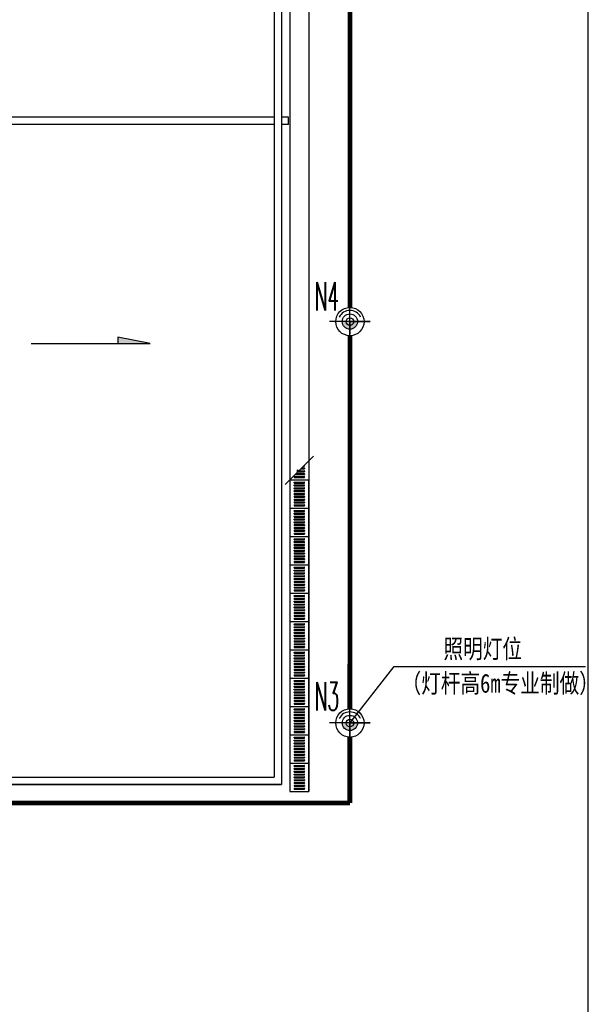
# Model space of a CAD drawing. Extents: x -345179 to -55199, y 109828 to 309166.
# Tile 27 of 30: x -91715 to -79672, y 235998 to 256846. Entities that reach past the tile are written whole.
import ezdxf
from ezdxf.enums import TextEntityAlignment as Align

# ---------------------------------------------------------------- set-up
doc = ezdxf.new("R2010")
doc.units = 0
doc.header["$LTSCALE"] = 1000
doc.header["$MEASUREMENT"] = 0
doc.layers.get('0').update_dxf_attribs({"color": 252})
for name, color, linetype in [('jianzhu', 252, 'Continuous'), ('PUB_DIM', 252, 'Continuous'), ('TEL_TEXT', 7, 'Continuous'), ('TEXT', 252, 'Continuous'), ('WIRE-照明', 1, 'Continuous'), ('体育设施', 252, 'Continuous'), ('灯', 3, 'Continuous')]:
    doc.layers.add(name, color=color, linetype=linetype)
doc.styles.add('_TEL_DIM', font='SIMPLEX.shx', dxfattribs={"width": 0.6, "height": 3.5, "bigfont": 'HZTXT.shx'})
doc.styles.add('S', font='txt', dxfattribs={"width": 0.8, "height": 100})

# ---------------------------------------------------------------- blocks, each defined once
blk = doc.blocks.new('A$C63707C13')
at = {"layer": '灯'}
h = blk.add_hatch(color=256, dxfattribs=at)
h.paths.add_polyline_path([(453, 453), (622, 453, 0.414214), (453, 622)])
h.paths.add_polyline_path([(453, 284, 0.414214), (622, 453), (453, 453)])
for p, q in [((453, 453), (453, 906)), ((453, 906), (453, 0)), ((906, 453), (0, 453)), ((453, 453), (736, 453))]:
    blk.add_line(p, q, dxfattribs=at)
for radius in [315, 169]:
    blk.add_circle((453, 453), radius, dxfattribs=at)
for start, end in [(116.8318, 180), (180, 243.1682)]:
    blk.add_arc((473, 453), 266, start, end, dxfattribs=at)

msp = doc.modelspace()

# ---------------------------------------------------------------- hatches: boundary and pattern name
at = {"layer": 'PUB_DIM'}
msp.add_hatch(color=256, dxfattribs=at).paths.add_polyline_path([(-89635, 249992), (-89635, 250121), (-88954, 249992)])

# ---------------------------------------------------------------- linework, layer by layer
for p, q in [((-79672, 192297), (-79672, 277165)), ((-85994, 269449), (-85994, 240504)), ((-85594, 269449), (-85594, 240505)), ((-85494, 247605), (-85784, 247315)), ((-85834, 247265), (-86094, 247005)), ((-85834, 247265), (-85834, 247315)), ((-85834, 247315), (-85759, 247265)), ((-85834, 247294), (-85803, 247294)), ((-85834, 247274), (-85773, 247274)), ((-85759, 247265), (-85784, 247315)), ((-85774, 247294), (-85689, 247294)), ((-85764, 247334), (-85689, 247334)), ((-85764, 247334), (-85689, 247334)), ((-85764, 247274), (-85689, 247274)), ((-85744, 247354), (-85689, 247354)), ((-85744, 247354), (-85689, 247354)), ((-85704, 247394), (-85689, 247394)), ((-85684, 247399), (-85684, 247409)), ((-85684, 247349), (-85684, 247339)), ((-85684, 247349), (-85684, 247339)), ((-85684, 247289), (-85684, 247279)), ((-85994, 247104), (-85994, 246504)), ((-85994, 247104), (-85594, 247104)), ((-85904, 247169), (-85904, 247159)), ((-85899, 247174), (-85689, 247174)), ((-85899, 247154), (-85689, 247154)), ((-85884, 247214), (-85689, 247214)), ((-85864, 247234), (-85689, 247234)), ((-85684, 247229), (-85684, 247219)), ((-85684, 247169), (-85684, 247159)), ((-85594, 246504), (-85594, 247104)), ((-85904, 247039), (-85904, 247049)), ((-85904, 246979), (-85904, 246989)), ((-85904, 246919), (-85904, 246929)), ((-85904, 246859), (-85904, 246869)), ((-85904, 246859), (-85904, 246869)), ((-85899, 247054), (-85689, 247054)), ((-85899, 247034), (-85689, 247034)), ((-85899, 246994), (-85689, 246994)), ((-85899, 246974), (-85689, 246974)), ((-85899, 246934), (-85689, 246934)), ((-85899, 246914), (-85689, 246914)), ((-85899, 246874), (-85689, 246874)), ((-85899, 246874), (-85689, 246874)), ((-85899, 246854), (-85689, 246854)), ((-85899, 246854), (-85689, 246854)), ((-85684, 247039), (-85684, 247049)), ((-85684, 246979), (-85684, 246989)), ((-85684, 246919), (-85684, 246929)), ((-85684, 246859), (-85684, 246869)), ((-85684, 246859), (-85684, 246869)), ((-85904, 246799), (-85904, 246809)), ((-85904, 246749), (-85904, 246739)), ((-85904, 246749), (-85904, 246739)), ((-85904, 246689), (-85904, 246679)), ((-85899, 246814), (-85689, 246814)), ((-85899, 246794), (-85689, 246794)), ((-85899, 246754), (-85689, 246754)), ((-85899, 246754), (-85689, 246754)), ((-85899, 246734), (-85689, 246734)), ((-85899, 246734), (-85689, 246734)), ((-85899, 246694), (-85689, 246694)), ((-85899, 246674), (-85689, 246674)), ((-85684, 246799), (-85684, 246809)), ((-85684, 246749), (-85684, 246739)), ((-85684, 246749), (-85684, 246739)), ((-85684, 246689), (-85684, 246679)), ((-85994, 246504), (-85994, 245904)), ((-85994, 246504), (-85594, 246504)), ((-85994, 246504), (-85594, 246504)), ((-85994, 246504), (-85594, 246504)), ((-85904, 246629), (-85904, 246619)), ((-85904, 246569), (-85904, 246559)), ((-85904, 246439), (-85904, 246449)), ((-85899, 246634), (-85689, 246634)), ((-85899, 246614), (-85689, 246614)), ((-85899, 246574), (-85689, 246574)), ((-85899, 246554), (-85689, 246554)), ((-85899, 246454), (-85689, 246454)), ((-85899, 246434), (-85689, 246434)), ((-85684, 246629), (-85684, 246619)), ((-85684, 246569), (-85684, 246559)), ((-85684, 246439), (-85684, 246449)), ((-85594, 245904), (-85594, 246504)), ((-85904, 246379), (-85904, 246389)), ((-85904, 246319), (-85904, 246329)), ((-85904, 246259), (-85904, 246269)), ((-85904, 246259), (-85904, 246269)), ((-85899, 246394), (-85689, 246394)), ((-85899, 246374), (-85689, 246374)), ((-85899, 246334), (-85689, 246334)), ((-85899, 246314), (-85689, 246314)), ((-85899, 246274), (-85689, 246274)), ((-85899, 246274), (-85689, 246274)), ((-85899, 246254), (-85689, 246254)), ((-85899, 246254), (-85689, 246254)), ((-85684, 246379), (-85684, 246389)), ((-85684, 246319), (-85684, 246329)), ((-85684, 246259), (-85684, 246269)), ((-85684, 246259), (-85684, 246269)), ((-85904, 246199), (-85904, 246209)), ((-85904, 246149), (-85904, 246139)), ((-85904, 246149), (-85904, 246139)), ((-85904, 246089), (-85904, 246079)), ((-85904, 246029), (-85904, 246019)), ((-85899, 246214), (-85689, 246214)), ((-85899, 246194), (-85689, 246194)), ((-85899, 246154), (-85689, 246154)), ((-85899, 246154), (-85689, 246154)), ((-85899, 246134), (-85689, 246134)), ((-85899, 246134), (-85689, 246134)), ((-85899, 246094), (-85689, 246094)), ((-85899, 246074), (-85689, 246074)), ((-85899, 246034), (-85689, 246034)), ((-85899, 246014), (-85689, 246014)), ((-85684, 246199), (-85684, 246209)), ((-85684, 246149), (-85684, 246139)), ((-85684, 246149), (-85684, 246139)), ((-85684, 246089), (-85684, 246079)), ((-85684, 246029), (-85684, 246019)), ((-85994, 245904), (-85994, 245304)), ((-85994, 245904), (-85594, 245904)), ((-85994, 245904), (-85594, 245904)), ((-85994, 245904), (-85594, 245904)), ((-85904, 245969), (-85904, 245959)), ((-85904, 245839), (-85904, 245849)), ((-85899, 245974), (-85689, 245974)), ((-85899, 245954), (-85689, 245954)), ((-85899, 245854), (-85689, 245854)), ((-85899, 245834), (-85689, 245834)), ((-85684, 245969), (-85684, 245959)), ((-85684, 245839), (-85684, 245849)), ((-85594, 245304), (-85594, 245904)), ((-85904, 245779), (-85904, 245789)), ((-85904, 245719), (-85904, 245729)), ((-85904, 245659), (-85904, 245669)), ((-85904, 245659), (-85904, 245669)), ((-85904, 245599), (-85904, 245609)), ((-85899, 245794), (-85689, 245794)), ((-85899, 245774), (-85689, 245774)), ((-85899, 245734), (-85689, 245734)), ((-85899, 245714), (-85689, 245714)), ((-85899, 245674), (-85689, 245674)), ((-85899, 245674), (-85689, 245674)), ((-85899, 245654), (-85689, 245654)), ((-85899, 245654), (-85689, 245654)), ((-85899, 245614), (-85689, 245614)), ((-85684, 245779), (-85684, 245789)), ((-85684, 245719), (-85684, 245729)), ((-85684, 245659), (-85684, 245669)), ((-85684, 245659), (-85684, 245669)), ((-85684, 245599), (-85684, 245609)), ((-85904, 245549), (-85904, 245539)), ((-85904, 245549), (-85904, 245539)), ((-85904, 245489), (-85904, 245479)), ((-85904, 245429), (-85904, 245419)), ((-85899, 245594), (-85689, 245594)), ((-85899, 245554), (-85689, 245554)), ((-85899, 245554), (-85689, 245554)), ((-85899, 245534), (-85689, 245534)), ((-85899, 245534), (-85689, 245534)), ((-85899, 245494), (-85689, 245494)), ((-85899, 245474), (-85689, 245474)), ((-85899, 245434), (-85689, 245434)), ((-85899, 245414), (-85689, 245414)), ((-85684, 245549), (-85684, 245539)), ((-85684, 245549), (-85684, 245539)), ((-85684, 245489), (-85684, 245479)), ((-85684, 245429), (-85684, 245419)), ((-85994, 245304), (-85994, 244704)), ((-85994, 245304), (-85594, 245304)), ((-85994, 245304), (-85594, 245304)), ((-85994, 245304), (-85594, 245304)), ((-85904, 245369), (-85904, 245359)), ((-85904, 245239), (-85904, 245249)), ((-85904, 245179), (-85904, 245189)), ((-85899, 245374), (-85689, 245374)), ((-85899, 245354), (-85689, 245354)), ((-85899, 245254), (-85689, 245254)), ((-85899, 245234), (-85689, 245234)), ((-85899, 245194), (-85689, 245194)), ((-85684, 245369), (-85684, 245359)), ((-85684, 245239), (-85684, 245249)), ((-85684, 245179), (-85684, 245189)), ((-85594, 244704), (-85594, 245304)), ((-85904, 245119), (-85904, 245129)), ((-85904, 245059), (-85904, 245069)), ((-85904, 245059), (-85904, 245069)), ((-85904, 244999), (-85904, 245009)), ((-85899, 245174), (-85689, 245174)), ((-85899, 245134), (-85689, 245134)), ((-85899, 245114), (-85689, 245114)), ((-85899, 245074), (-85689, 245074)), ((-85899, 245074), (-85689, 245074)), ((-85899, 245054), (-85689, 245054)), ((-85899, 245054), (-85689, 245054)), ((-85899, 245014), (-85689, 245014)), ((-85899, 244994), (-85689, 244994)), ((-85684, 245119), (-85684, 245129)), ((-85684, 245059), (-85684, 245069)), ((-85684, 245059), (-85684, 245069)), ((-85684, 244999), (-85684, 245009)), ((-85904, 244949), (-85904, 244939)), ((-85904, 244949), (-85904, 244939)), ((-85904, 244889), (-85904, 244879)), ((-85904, 244829), (-85904, 244819)), ((-85904, 244769), (-85904, 244759)), ((-85899, 244954), (-85689, 244954)), ((-85899, 244954), (-85689, 244954)), ((-85899, 244934), (-85689, 244934)), ((-85899, 244934), (-85689, 244934)), ((-85899, 244894), (-85689, 244894)), ((-85899, 244874), (-85689, 244874)), ((-85899, 244834), (-85689, 244834)), ((-85899, 244814), (-85689, 244814)), ((-85899, 244774), (-85689, 244774)), ((-85684, 244949), (-85684, 244939)), ((-85684, 244949), (-85684, 244939)), ((-85684, 244889), (-85684, 244879)), ((-85684, 244829), (-85684, 244819)), ((-85684, 244769), (-85684, 244759)), ((-85994, 244704), (-85994, 244104)), ((-85994, 244704), (-85594, 244704)), ((-85994, 244704), (-85594, 244704)), ((-85994, 244704), (-85594, 244704)), ((-85904, 244639), (-85904, 244649)), ((-85904, 244579), (-85904, 244589)), ((-85899, 244754), (-85689, 244754)), ((-85899, 244654), (-85689, 244654)), ((-85899, 244634), (-85689, 244634)), ((-85899, 244594), (-85689, 244594)), ((-85899, 244574), (-85689, 244574)), ((-85684, 244639), (-85684, 244649)), ((-85684, 244579), (-85684, 244589)), ((-85594, 244104), (-85594, 244704)), ((-85904, 244519), (-85904, 244529)), ((-85904, 244459), (-85904, 244469)), ((-85904, 244459), (-85904, 244469)), ((-85904, 244399), (-85904, 244409)), ((-85904, 244349), (-85904, 244339)), ((-85904, 244349), (-85904, 244339)), ((-85899, 244534), (-85689, 244534)), ((-85899, 244514), (-85689, 244514)), ((-85899, 244474), (-85689, 244474)), ((-85899, 244474), (-85689, 244474)), ((-85899, 244454), (-85689, 244454)), ((-85899, 244454), (-85689, 244454)), ((-85899, 244414), (-85689, 244414)), ((-85899, 244394), (-85689, 244394)), ((-85899, 244354), (-85689, 244354)), ((-85899, 244354), (-85689, 244354)), ((-85684, 244519), (-85684, 244529)), ((-85684, 244459), (-85684, 244469)), ((-85684, 244459), (-85684, 244469)), ((-85684, 244399), (-85684, 244409)), ((-85684, 244349), (-85684, 244339)), ((-85684, 244349), (-85684, 244339)), ((-85904, 244289), (-85904, 244279)), ((-85904, 244229), (-85904, 244219)), ((-85904, 244169), (-85904, 244159)), ((-85899, 244334), (-85689, 244334)), ((-85899, 244334), (-85689, 244334)), ((-85899, 244294), (-85689, 244294)), ((-85899, 244274), (-85689, 244274)), ((-85899, 244234), (-85689, 244234)), ((-85899, 244214), (-85689, 244214)), ((-85899, 244174), (-85689, 244174)), ((-85899, 244154), (-85689, 244154)), ((-85684, 244289), (-85684, 244279)), ((-85684, 244229), (-85684, 244219)), ((-85684, 244169), (-85684, 244159)), ((-85994, 244104), (-85994, 243504)), ((-85994, 244104), (-85594, 244104)), ((-85994, 244104), (-85594, 244104)), ((-85994, 244104), (-85594, 244104)), ((-85904, 244039), (-85904, 244049)), ((-85904, 243979), (-85904, 243989)), ((-85904, 243919), (-85904, 243929)), ((-85899, 244054), (-85689, 244054)), ((-85899, 244034), (-85689, 244034)), ((-85899, 243994), (-85689, 243994)), ((-85899, 243974), (-85689, 243974)), ((-85899, 243934), (-85689, 243934)), ((-85684, 244039), (-85684, 244049)), ((-85684, 243979), (-85684, 243989)), ((-85684, 243919), (-85684, 243929)), ((-85594, 243504), (-85594, 244104)), ((-85904, 243859), (-85904, 243869)), ((-85904, 243859), (-85904, 243869)), ((-85904, 243799), (-85904, 243809)), ((-85904, 243749), (-85904, 243739)), ((-85904, 243749), (-85904, 243739)), ((-85899, 243914), (-85689, 243914)), ((-85899, 243874), (-85689, 243874)), ((-85899, 243874), (-85689, 243874)), ((-85899, 243854), (-85689, 243854)), ((-85899, 243854), (-85689, 243854)), ((-85899, 243814), (-85689, 243814)), ((-85899, 243794), (-85689, 243794)), ((-85899, 243754), (-85689, 243754)), ((-85899, 243754), (-85689, 243754)), ((-85899, 243734), (-85689, 243734)), ((-85899, 243734), (-85689, 243734)), ((-85684, 243859), (-85684, 243869)), ((-85684, 243859), (-85684, 243869)), ((-85684, 243799), (-85684, 243809)), ((-85684, 243749), (-85684, 243739)), ((-85684, 243749), (-85684, 243739)), ((-85904, 243689), (-85904, 243679)), ((-85904, 243629), (-85904, 243619)), ((-85904, 243569), (-85904, 243559)), ((-85899, 243694), (-85689, 243694)), ((-85899, 243674), (-85689, 243674)), ((-85899, 243634), (-85689, 243634)), ((-85899, 243614), (-85689, 243614)), ((-85899, 243574), (-85689, 243574)), ((-85899, 243554), (-85689, 243554)), ((-85684, 243689), (-85684, 243679)), ((-85684, 243629), (-85684, 243619)), ((-85684, 243569), (-85684, 243559)), ((-85994, 243504), (-85994, 242904)), ((-85994, 243504), (-85594, 243504)), ((-85994, 243504), (-85594, 243504)), ((-85994, 243504), (-85594, 243504)), ((-85904, 243439), (-85904, 243449)), ((-85904, 243379), (-85904, 243389)), ((-85904, 243319), (-85904, 243329)), ((-85899, 243454), (-85689, 243454)), ((-85899, 243434), (-85689, 243434)), ((-85899, 243394), (-85689, 243394)), ((-85899, 243374), (-85689, 243374)), ((-85899, 243334), (-85689, 243334)), ((-85899, 243314), (-85689, 243314)), ((-85684, 243439), (-85684, 243449)), ((-85684, 243379), (-85684, 243389)), ((-85684, 243319), (-85684, 243329)), ((-85594, 242904), (-85594, 243504)), ((-85904, 243259), (-85904, 243269)), ((-85904, 243259), (-85904, 243269)), ((-85904, 243199), (-85904, 243209)), ((-85904, 243149), (-85904, 243139)), ((-85904, 243149), (-85904, 243139)), ((-85899, 243274), (-85689, 243274)), ((-85899, 243274), (-85689, 243274)), ((-85899, 243254), (-85689, 243254)), ((-85899, 243254), (-85689, 243254)), ((-85899, 243214), (-85689, 243214)), ((-85899, 243194), (-85689, 243194)), ((-85899, 243154), (-85689, 243154)), ((-85899, 243154), (-85689, 243154)), ((-85899, 243134), (-85689, 243134)), ((-85899, 243134), (-85689, 243134)), ((-85684, 243259), (-85684, 243269)), ((-85684, 243259), (-85684, 243269)), ((-85684, 243199), (-85684, 243209)), ((-85684, 243149), (-85684, 243139)), ((-85684, 243149), (-85684, 243139)), ((-85994, 242904), (-85994, 242304)), ((-85994, 242904), (-85594, 242904)), ((-85994, 242904), (-85594, 242904)), ((-85994, 242904), (-85594, 242904)), ((-85904, 243089), (-85904, 243079)), ((-85904, 243029), (-85904, 243019)), ((-85904, 242969), (-85904, 242959)), ((-85899, 243094), (-85689, 243094)), ((-85899, 243074), (-85689, 243074)), ((-85899, 243034), (-85689, 243034)), ((-85899, 243014), (-85689, 243014)), ((-85899, 242974), (-85689, 242974)), ((-85899, 242954), (-85689, 242954)), ((-85684, 243089), (-85684, 243079)), ((-85684, 243029), (-85684, 243019)), ((-85684, 242969), (-85684, 242959)), ((-85594, 242304), (-85594, 242904)), ((-85904, 242839), (-85904, 242849)), ((-85904, 242779), (-85904, 242789)), ((-85904, 242719), (-85904, 242729)), ((-85899, 242854), (-85689, 242854)), ((-85899, 242834), (-85689, 242834)), ((-85899, 242794), (-85689, 242794)), ((-85899, 242774), (-85689, 242774)), ((-85899, 242734), (-85689, 242734)), ((-85899, 242714), (-85689, 242714)), ((-85684, 242839), (-85684, 242849)), ((-85684, 242779), (-85684, 242789)), ((-85684, 242719), (-85684, 242729)), ((-85904, 242659), (-85904, 242669)), ((-85904, 242659), (-85904, 242669)), ((-85904, 242599), (-85904, 242609)), ((-85904, 242549), (-85904, 242539)), ((-85904, 242549), (-85904, 242539)), ((-85904, 242489), (-85904, 242479)), ((-85899, 242674), (-85689, 242674)), ((-85899, 242674), (-85689, 242674)), ((-85899, 242654), (-85689, 242654)), ((-85899, 242654), (-85689, 242654)), ((-85899, 242614), (-85689, 242614)), ((-85899, 242594), (-85689, 242594)), ((-85899, 242554), (-85689, 242554)), ((-85899, 242554), (-85689, 242554)), ((-85899, 242534), (-85689, 242534)), ((-85899, 242534), (-85689, 242534)), ((-85899, 242494), (-85689, 242494)), ((-85899, 242474), (-85689, 242474)), ((-85684, 242659), (-85684, 242669)), ((-85684, 242659), (-85684, 242669)), ((-85684, 242599), (-85684, 242609)), ((-85684, 242549), (-85684, 242539)), ((-85684, 242549), (-85684, 242539)), ((-85684, 242489), (-85684, 242479)), ((-85994, 242304), (-85994, 241704)), ((-85994, 242304), (-85594, 242304)), ((-85994, 242304), (-85594, 242304)), ((-85994, 242304), (-85594, 242304)), ((-85904, 242429), (-85904, 242419)), ((-85904, 242369), (-85904, 242359)), ((-85899, 242434), (-85689, 242434)), ((-85899, 242414), (-85689, 242414)), ((-85899, 242374), (-85689, 242374)), ((-85899, 242354), (-85689, 242354)), ((-85684, 242429), (-85684, 242419)), ((-85684, 242369), (-85684, 242359)), ((-85594, 241704), (-85594, 242304)), ((-85904, 242239), (-85904, 242249)), ((-85904, 242179), (-85904, 242189)), ((-85904, 242119), (-85904, 242129)), ((-85904, 242059), (-85904, 242069)), ((-85904, 242059), (-85904, 242069)), ((-85899, 242254), (-85689, 242254)), ((-85899, 242234), (-85689, 242234)), ((-85899, 242194), (-85689, 242194)), ((-85899, 242174), (-85689, 242174)), ((-85899, 242134), (-85689, 242134)), ((-85899, 242114), (-85689, 242114)), ((-85899, 242074), (-85689, 242074)), ((-85899, 242074), (-85689, 242074)), ((-85899, 242054), (-85689, 242054)), ((-85899, 242054), (-85689, 242054)), ((-85684, 242239), (-85684, 242249)), ((-85684, 242179), (-85684, 242189)), ((-85684, 242119), (-85684, 242129)), ((-85684, 242059), (-85684, 242069)), ((-85684, 242059), (-85684, 242069)), ((-85904, 241999), (-85904, 242009)), ((-85904, 241949), (-85904, 241939)), ((-85904, 241949), (-85904, 241939)), ((-85904, 241889), (-85904, 241879)), ((-85899, 242014), (-85689, 242014)), ((-85899, 241994), (-85689, 241994)), ((-85899, 241954), (-85689, 241954)), ((-85899, 241954), (-85689, 241954)), ((-85899, 241934), (-85689, 241934)), ((-85899, 241934), (-85689, 241934)), ((-85899, 241894), (-85689, 241894)), ((-85899, 241874), (-85689, 241874)), ((-85684, 241999), (-85684, 242009)), ((-85684, 241949), (-85684, 241939)), ((-85684, 241949), (-85684, 241939)), ((-85684, 241889), (-85684, 241879)), ((-85994, 241704), (-85994, 241104)), ((-85994, 241704), (-85594, 241704)), ((-85994, 241704), (-85594, 241704)), ((-85994, 241704), (-85594, 241704)), ((-85904, 241829), (-85904, 241819)), ((-85904, 241769), (-85904, 241759)), ((-85904, 241639), (-85904, 241649)), ((-85899, 241834), (-85689, 241834)), ((-85899, 241814), (-85689, 241814)), ((-85899, 241774), (-85689, 241774)), ((-85899, 241754), (-85689, 241754)), ((-85899, 241654), (-85689, 241654)), ((-85684, 241829), (-85684, 241819)), ((-85684, 241769), (-85684, 241759)), ((-85684, 241639), (-85684, 241649)), ((-85594, 241104), (-85594, 241704)), ((-85904, 241579), (-85904, 241589)), ((-85904, 241519), (-85904, 241529)), ((-85904, 241459), (-85904, 241469)), ((-85904, 241459), (-85904, 241469)), ((-85899, 241634), (-85689, 241634)), ((-85899, 241594), (-85689, 241594)), ((-85899, 241574), (-85689, 241574)), ((-85899, 241534), (-85689, 241534)), ((-85899, 241514), (-85689, 241514)), ((-85899, 241474), (-85689, 241474)), ((-85899, 241474), (-85689, 241474)), ((-85899, 241454), (-85689, 241454)), ((-85899, 241454), (-85689, 241454)), ((-85684, 241579), (-85684, 241589)), ((-85684, 241519), (-85684, 241529)), ((-85684, 241459), (-85684, 241469)), ((-85684, 241459), (-85684, 241469)), ((-85904, 241399), (-85904, 241409)), ((-85904, 241349), (-85904, 241339)), ((-85904, 241349), (-85904, 241339)), ((-85904, 241289), (-85904, 241279)), ((-85904, 241229), (-85904, 241219)), ((-85899, 241414), (-85689, 241414)), ((-85899, 241394), (-85689, 241394)), ((-85899, 241354), (-85689, 241354)), ((-85899, 241354), (-85689, 241354)), ((-85899, 241334), (-85689, 241334)), ((-85899, 241334), (-85689, 241334)), ((-85899, 241294), (-85689, 241294)), ((-85899, 241274), (-85689, 241274)), ((-85899, 241234), (-85689, 241234)), ((-85684, 241399), (-85684, 241409)), ((-85684, 241349), (-85684, 241339)), ((-85684, 241349), (-85684, 241339)), ((-85684, 241289), (-85684, 241279)), ((-85684, 241229), (-85684, 241219)), ((-85994, 241104), (-85994, 240504)), ((-85994, 241104), (-85594, 241104)), ((-85994, 241104), (-85594, 241104)), ((-85994, 241104), (-85594, 241104)), ((-85904, 241169), (-85904, 241159)), ((-85904, 241039), (-85904, 241049)), ((-85899, 241214), (-85689, 241214)), ((-85899, 241174), (-85689, 241174)), ((-85899, 241154), (-85689, 241154)), ((-85899, 241054), (-85689, 241054)), ((-85899, 241034), (-85689, 241034)), ((-85684, 241169), (-85684, 241159)), ((-85684, 241039), (-85684, 241049)), ((-85594, 240504), (-85594, 241104)), ((-85904, 240979), (-85904, 240989)), ((-85904, 240919), (-85904, 240929)), ((-85904, 240859), (-85904, 240869)), ((-85904, 240859), (-85904, 240869)), ((-85904, 240799), (-85904, 240809)), ((-85899, 240994), (-85689, 240994)), ((-85899, 240974), (-85689, 240974)), ((-85899, 240934), (-85689, 240934)), ((-85899, 240914), (-85689, 240914)), ((-85899, 240874), (-85689, 240874)), ((-85899, 240874), (-85689, 240874)), ((-85899, 240854), (-85689, 240854)), ((-85899, 240854), (-85689, 240854)), ((-85899, 240814), (-85689, 240814)), ((-85684, 240979), (-85684, 240989)), ((-85684, 240919), (-85684, 240929)), ((-85684, 240859), (-85684, 240869)), ((-85684, 240859), (-85684, 240869)), ((-85684, 240799), (-85684, 240809)), ((-85904, 240749), (-85904, 240739)), ((-85904, 240749), (-85904, 240739)), ((-85904, 240689), (-85904, 240679)), ((-85904, 240629), (-85904, 240619)), ((-85899, 240794), (-85689, 240794)), ((-85899, 240754), (-85689, 240754)), ((-85899, 240754), (-85689, 240754)), ((-85899, 240734), (-85689, 240734)), ((-85899, 240734), (-85689, 240734)), ((-85899, 240694), (-85689, 240694)), ((-85899, 240674), (-85689, 240674)), ((-85899, 240634), (-85689, 240634)), ((-85899, 240614), (-85689, 240614)), ((-85684, 240749), (-85684, 240739)), ((-85684, 240749), (-85684, 240739)), ((-85684, 240689), (-85684, 240679)), ((-85684, 240629), (-85684, 240619)), ((-85994, 240504), (-85594, 240504)), ((-85994, 240504), (-85594, 240504)), ((-85994, 240504), (-85594, 240504)), ((-85904, 240569), (-85904, 240559)), ((-85899, 240574), (-85689, 240574)), ((-85899, 240554), (-85689, 240554)), ((-85684, 240569), (-85684, 240559))]:
    msp.add_line(p, q)
at = {"color": 7}
for p, q in [((-84721, 241954), (-83780, 243152)), ((-83780, 243152), (-79728, 243152))]:
    msp.add_line(p, q, dxfattribs=at)
for centre in [(-84721, 250455), (-84722, 241954)]:
    msp.add_circle(centre, 80)
for centre, start, end in [((-85689, 247399), 270, 0), ((-85689, 247349), 0, 90), ((-85689, 247349), 0, 90), ((-85689, 247339), 270, 0), ((-85689, 247339), 270, 0), ((-85689, 247289), 0, 90), ((-85689, 247279), 270, 0), ((-85689, 247409), 0, 49.0548), ((-85899, 247169), 90, 180), ((-85899, 247159), 180, 270), ((-85689, 247229), 0, 90), ((-85689, 247219), 270, 0), ((-85689, 247169), 0, 90), ((-85689, 247159), 270, 0), ((-85899, 247049), 90, 180), ((-85899, 247039), 180, 270), ((-85899, 246989), 90, 180), ((-85899, 246979), 180, 270), ((-85899, 246929), 90, 180), ((-85899, 246919), 180, 270), ((-85899, 246869), 90, 180), ((-85899, 246869), 90, 180), ((-85899, 246859), 180, 270), ((-85899, 246859), 180, 270), ((-85689, 247049), 0, 90), ((-85689, 247039), 270, 0), ((-85689, 246989), 0, 90), ((-85689, 246979), 270, 0), ((-85689, 246929), 0, 90), ((-85689, 246919), 270, 0), ((-85689, 246869), 0, 90), ((-85689, 246869), 0, 90), ((-85689, 246859), 270, 0), ((-85689, 246859), 270, 0), ((-85899, 246809), 90, 180), ((-85899, 246799), 180, 270), ((-85899, 246749), 90, 180), ((-85899, 246749), 90, 180), ((-85899, 246739), 180, 270), ((-85899, 246739), 180, 270), ((-85899, 246689), 90, 180), ((-85899, 246679), 180, 270), ((-85689, 246809), 0, 90), ((-85689, 246799), 270, 0), ((-85689, 246749), 0, 90), ((-85689, 246749), 0, 90), ((-85689, 246739), 270, 0), ((-85689, 246739), 270, 0), ((-85689, 246689), 0, 90), ((-85689, 246679), 270, 0), ((-85899, 246629), 90, 180), ((-85899, 246619), 180, 270), ((-85899, 246569), 90, 180), ((-85899, 246559), 180, 270), ((-85899, 246449), 90, 180), ((-85899, 246439), 180, 270), ((-85689, 246629), 0, 90), ((-85689, 246619), 270, 0), ((-85689, 246569), 0, 90), ((-85689, 246559), 270, 0), ((-85689, 246449), 0, 90), ((-85689, 246439), 270, 0), ((-85899, 246389), 90, 180), ((-85899, 246379), 180, 270), ((-85899, 246329), 90, 180), ((-85899, 246319), 180, 270), ((-85899, 246269), 90, 180), ((-85899, 246269), 90, 180), ((-85899, 246259), 180, 270), ((-85899, 246259), 180, 270), ((-85689, 246389), 0, 90), ((-85689, 246379), 270, 0), ((-85689, 246329), 0, 90), ((-85689, 246319), 270, 0), ((-85689, 246269), 0, 90), ((-85689, 246269), 0, 90), ((-85689, 246259), 270, 0), ((-85689, 246259), 270, 0), ((-85899, 246209), 90, 180), ((-85899, 246199), 180, 270), ((-85899, 246149), 90, 180), ((-85899, 246149), 90, 180), ((-85899, 246139), 180, 270), ((-85899, 246139), 180, 270), ((-85899, 246089), 90, 180), ((-85899, 246079), 180, 270), ((-85899, 246029), 90, 180), ((-85899, 246019), 180, 270), ((-85689, 246209), 0, 90), ((-85689, 246199), 270, 0), ((-85689, 246149), 0, 90), ((-85689, 246149), 0, 90), ((-85689, 246139), 270, 0), ((-85689, 246139), 270, 0), ((-85689, 246089), 0, 90), ((-85689, 246079), 270, 0), ((-85689, 246029), 0, 90), ((-85689, 246019), 270, 0), ((-85899, 245969), 90, 180), ((-85899, 245959), 180, 270), ((-85899, 245849), 90, 180), ((-85899, 245839), 180, 270), ((-85689, 245969), 0, 90), ((-85689, 245959), 270, 0), ((-85689, 245849), 0, 90), ((-85689, 245839), 270, 0), ((-85899, 245789), 90, 180), ((-85899, 245779), 180, 270), ((-85899, 245729), 90, 180), ((-85899, 245719), 180, 270), ((-85899, 245669), 90, 180), ((-85899, 245669), 90, 180), ((-85899, 245659), 180, 270), ((-85899, 245659), 180, 270), ((-85899, 245609), 90, 180), ((-85899, 245599), 180, 270), ((-85689, 245789), 0, 90), ((-85689, 245779), 270, 0), ((-85689, 245729), 0, 90), ((-85689, 245719), 270, 0), ((-85689, 245669), 0, 90), ((-85689, 245669), 0, 90), ((-85689, 245659), 270, 0), ((-85689, 245659), 270, 0), ((-85689, 245609), 0, 90), ((-85689, 245599), 270, 0), ((-85899, 245549), 90, 180), ((-85899, 245549), 90, 180), ((-85899, 245539), 180, 270), ((-85899, 245539), 180, 270), ((-85899, 245489), 90, 180), ((-85899, 245479), 180, 270), ((-85899, 245429), 90, 180), ((-85899, 245419), 180, 270), ((-85689, 245549), 0, 90), ((-85689, 245549), 0, 90), ((-85689, 245539), 270, 0), ((-85689, 245539), 270, 0), ((-85689, 245489), 0, 90), ((-85689, 245479), 270, 0), ((-85689, 245429), 0, 90), ((-85689, 245419), 270, 0), ((-85899, 245369), 90, 180), ((-85899, 245359), 180, 270), ((-85899, 245249), 90, 180), ((-85899, 245239), 180, 270), ((-85899, 245189), 90, 180), ((-85689, 245369), 0, 90), ((-85689, 245359), 270, 0), ((-85689, 245249), 0, 90), ((-85689, 245239), 270, 0), ((-85689, 245189), 0, 90), ((-85899, 245179), 180, 270), ((-85899, 245129), 90, 180), ((-85899, 245119), 180, 270), ((-85899, 245069), 90, 180), ((-85899, 245069), 90, 180), ((-85899, 245059), 180, 270), ((-85899, 245059), 180, 270), ((-85899, 245009), 90, 180), ((-85899, 244999), 180, 270), ((-85689, 245179), 270, 0), ((-85689, 245129), 0, 90), ((-85689, 245119), 270, 0), ((-85689, 245069), 0, 90), ((-85689, 245069), 0, 90), ((-85689, 245059), 270, 0), ((-85689, 245059), 270, 0), ((-85689, 245009), 0, 90), ((-85689, 244999), 270, 0), ((-85899, 244949), 90, 180), ((-85899, 244949), 90, 180), ((-85899, 244939), 180, 270), ((-85899, 244939), 180, 270), ((-85899, 244889), 90, 180), ((-85899, 244879), 180, 270), ((-85899, 244829), 90, 180), ((-85899, 244819), 180, 270), ((-85899, 244769), 90, 180), ((-85689, 244949), 0, 90), ((-85689, 244949), 0, 90), ((-85689, 244939), 270, 0), ((-85689, 244939), 270, 0), ((-85689, 244889), 0, 90), ((-85689, 244879), 270, 0), ((-85689, 244829), 0, 90), ((-85689, 244819), 270, 0), ((-85689, 244769), 0, 90), ((-85899, 244759), 180, 270), ((-85899, 244649), 90, 180), ((-85899, 244639), 180, 270), ((-85899, 244589), 90, 180), ((-85899, 244579), 180, 270), ((-85689, 244759), 270, 0), ((-85689, 244649), 0, 90), ((-85689, 244639), 270, 0), ((-85689, 244589), 0, 90), ((-85689, 244579), 270, 0), ((-85899, 244529), 90, 180), ((-85899, 244519), 180, 270), ((-85899, 244469), 90, 180), ((-85899, 244469), 90, 180), ((-85899, 244459), 180, 270), ((-85899, 244459), 180, 270), ((-85899, 244409), 90, 180), ((-85899, 244399), 180, 270), ((-85899, 244349), 90, 180), ((-85899, 244349), 90, 180), ((-85689, 244529), 0, 90), ((-85689, 244519), 270, 0), ((-85689, 244469), 0, 90), ((-85689, 244469), 0, 90), ((-85689, 244459), 270, 0), ((-85689, 244459), 270, 0), ((-85689, 244409), 0, 90), ((-85689, 244399), 270, 0), ((-85689, 244349), 0, 90), ((-85689, 244349), 0, 90), ((-85899, 244339), 180, 270), ((-85899, 244339), 180, 270), ((-85899, 244289), 90, 180), ((-85899, 244279), 180, 270), ((-85899, 244229), 90, 180), ((-85899, 244219), 180, 270), ((-85899, 244169), 90, 180), ((-85899, 244159), 180, 270), ((-85689, 244339), 270, 0), ((-85689, 244339), 270, 0), ((-85689, 244289), 0, 90), ((-85689, 244279), 270, 0), ((-85689, 244229), 0, 90), ((-85689, 244219), 270, 0), ((-85689, 244169), 0, 90), ((-85689, 244159), 270, 0), ((-85899, 244049), 90, 180), ((-85899, 244039), 180, 270), ((-85899, 243989), 90, 180), ((-85899, 243979), 180, 270), ((-85899, 243929), 90, 180), ((-85689, 244049), 0, 90), ((-85689, 244039), 270, 0), ((-85689, 243989), 0, 90), ((-85689, 243979), 270, 0), ((-85689, 243929), 0, 90), ((-85899, 243919), 180, 270), ((-85899, 243869), 90, 180), ((-85899, 243869), 90, 180), ((-85899, 243859), 180, 270), ((-85899, 243859), 180, 270), ((-85899, 243809), 90, 180), ((-85899, 243799), 180, 270), ((-85899, 243749), 90, 180), ((-85899, 243749), 90, 180), ((-85899, 243739), 180, 270), ((-85899, 243739), 180, 270), ((-85689, 243919), 270, 0), ((-85689, 243869), 0, 90), ((-85689, 243869), 0, 90), ((-85689, 243859), 270, 0), ((-85689, 243859), 270, 0), ((-85689, 243809), 0, 90), ((-85689, 243799), 270, 0), ((-85689, 243749), 0, 90), ((-85689, 243749), 0, 90), ((-85689, 243739), 270, 0), ((-85689, 243739), 270, 0), ((-85899, 243689), 90, 180), ((-85899, 243679), 180, 270), ((-85899, 243629), 90, 180), ((-85899, 243619), 180, 270), ((-85899, 243569), 90, 180), ((-85899, 243559), 180, 270), ((-85689, 243689), 0, 90), ((-85689, 243679), 270, 0), ((-85689, 243629), 0, 90), ((-85689, 243619), 270, 0), ((-85689, 243569), 0, 90), ((-85689, 243559), 270, 0), ((-85899, 243449), 90, 180), ((-85899, 243439), 180, 270), ((-85899, 243389), 90, 180), ((-85899, 243379), 180, 270), ((-85899, 243329), 90, 180), ((-85899, 243319), 180, 270), ((-85689, 243449), 0, 90), ((-85689, 243439), 270, 0), ((-85689, 243389), 0, 90), ((-85689, 243379), 270, 0), ((-85689, 243329), 0, 90), ((-85689, 243319), 270, 0), ((-85899, 243269), 90, 180), ((-85899, 243269), 90, 180), ((-85899, 243259), 180, 270), ((-85899, 243259), 180, 270), ((-85899, 243209), 90, 180), ((-85899, 243199), 180, 270), ((-85899, 243149), 90, 180), ((-85899, 243149), 90, 180), ((-85899, 243139), 180, 270), ((-85899, 243139), 180, 270), ((-85689, 243269), 0, 90), ((-85689, 243269), 0, 90), ((-85689, 243259), 270, 0), ((-85689, 243259), 270, 0), ((-85689, 243209), 0, 90), ((-85689, 243199), 270, 0), ((-85689, 243149), 0, 90), ((-85689, 243149), 0, 90), ((-85689, 243139), 270, 0), ((-85689, 243139), 270, 0), ((-85899, 243089), 90, 180), ((-85899, 243079), 180, 270), ((-85899, 243029), 90, 180), ((-85899, 243019), 180, 270), ((-85899, 242969), 90, 180), ((-85899, 242959), 180, 270), ((-85689, 243089), 0, 90), ((-85689, 243079), 270, 0), ((-85689, 243029), 0, 90), ((-85689, 243019), 270, 0), ((-85689, 242969), 0, 90), ((-85689, 242959), 270, 0), ((-85899, 242849), 90, 180), ((-85899, 242839), 180, 270), ((-85899, 242789), 90, 180), ((-85899, 242779), 180, 270), ((-85899, 242729), 90, 180), ((-85899, 242719), 180, 270), ((-85689, 242849), 0, 90), ((-85689, 242839), 270, 0), ((-85689, 242789), 0, 90), ((-85689, 242779), 270, 0), ((-85689, 242729), 0, 90), ((-85689, 242719), 270, 0), ((-85899, 242669), 90, 180), ((-85899, 242669), 90, 180), ((-85899, 242659), 180, 270), ((-85899, 242659), 180, 270), ((-85899, 242609), 90, 180), ((-85899, 242599), 180, 270), ((-85899, 242549), 90, 180), ((-85899, 242549), 90, 180), ((-85899, 242539), 180, 270), ((-85899, 242539), 180, 270), ((-85899, 242489), 90, 180), ((-85899, 242479), 180, 270), ((-85689, 242669), 0, 90), ((-85689, 242669), 0, 90), ((-85689, 242659), 270, 0), ((-85689, 242659), 270, 0), ((-85689, 242609), 0, 90), ((-85689, 242599), 270, 0), ((-85689, 242549), 0, 90), ((-85689, 242549), 0, 90), ((-85689, 242539), 270, 0), ((-85689, 242539), 270, 0), ((-85689, 242489), 0, 90), ((-85689, 242479), 270, 0), ((-85899, 242429), 90, 180), ((-85899, 242419), 180, 270), ((-85899, 242369), 90, 180), ((-85899, 242359), 180, 270), ((-85689, 242429), 0, 90), ((-85689, 242419), 270, 0), ((-85689, 242369), 0, 90), ((-85689, 242359), 270, 0), ((-85899, 242249), 90, 180), ((-85899, 242239), 180, 270), ((-85899, 242189), 90, 180), ((-85899, 242179), 180, 270), ((-85899, 242129), 90, 180), ((-85899, 242119), 180, 270), ((-85899, 242069), 90, 180), ((-85899, 242069), 90, 180), ((-85899, 242059), 180, 270), ((-85899, 242059), 180, 270), ((-85689, 242249), 0, 90), ((-85689, 242239), 270, 0), ((-85689, 242189), 0, 90), ((-85689, 242179), 270, 0), ((-85689, 242129), 0, 90), ((-85689, 242119), 270, 0), ((-85689, 242069), 0, 90), ((-85689, 242069), 0, 90), ((-85689, 242059), 270, 0), ((-85689, 242059), 270, 0), ((-85899, 242009), 90, 180), ((-85899, 241999), 180, 270), ((-85899, 241949), 90, 180), ((-85899, 241949), 90, 180), ((-85899, 241939), 180, 270), ((-85899, 241939), 180, 270), ((-85899, 241889), 90, 180), ((-85899, 241879), 180, 270), ((-85689, 242009), 0, 90), ((-85689, 241999), 270, 0), ((-85689, 241949), 0, 90), ((-85689, 241949), 0, 90), ((-85689, 241939), 270, 0), ((-85689, 241939), 270, 0), ((-85689, 241889), 0, 90), ((-85689, 241879), 270, 0), ((-85899, 241829), 90, 180), ((-85899, 241819), 180, 270), ((-85899, 241769), 90, 180), ((-85899, 241759), 180, 270), ((-85899, 241649), 90, 180), ((-85899, 241639), 180, 270), ((-85689, 241829), 0, 90), ((-85689, 241819), 270, 0), ((-85689, 241769), 0, 90), ((-85689, 241759), 270, 0), ((-85689, 241649), 0, 90), ((-85689, 241639), 270, 0), ((-85899, 241589), 90, 180), ((-85899, 241579), 180, 270), ((-85899, 241529), 90, 180), ((-85899, 241519), 180, 270), ((-85899, 241469), 90, 180), ((-85899, 241469), 90, 180), ((-85899, 241459), 180, 270), ((-85899, 241459), 180, 270), ((-85689, 241589), 0, 90), ((-85689, 241579), 270, 0), ((-85689, 241529), 0, 90), ((-85689, 241519), 270, 0), ((-85689, 241469), 0, 90), ((-85689, 241469), 0, 90), ((-85689, 241459), 270, 0), ((-85689, 241459), 270, 0), ((-85899, 241409), 90, 180), ((-85899, 241399), 180, 270), ((-85899, 241349), 90, 180), ((-85899, 241349), 90, 180), ((-85899, 241339), 180, 270), ((-85899, 241339), 180, 270), ((-85899, 241289), 90, 180), ((-85899, 241279), 180, 270), ((-85899, 241229), 90, 180), ((-85899, 241219), 180, 270), ((-85689, 241409), 0, 90), ((-85689, 241399), 270, 0), ((-85689, 241349), 0, 90), ((-85689, 241349), 0, 90), ((-85689, 241339), 270, 0), ((-85689, 241339), 270, 0), ((-85689, 241289), 0, 90), ((-85689, 241279), 270, 0), ((-85689, 241229), 0, 90), ((-85689, 241219), 270, 0), ((-85899, 241169), 90, 180), ((-85899, 241159), 180, 270), ((-85899, 241049), 90, 180), ((-85899, 241039), 180, 270), ((-85689, 241169), 0, 90), ((-85689, 241159), 270, 0), ((-85689, 241049), 0, 90), ((-85689, 241039), 270, 0), ((-85899, 240989), 90, 180), ((-85899, 240979), 180, 270), ((-85899, 240929), 90, 180), ((-85899, 240919), 180, 270), ((-85899, 240869), 90, 180), ((-85899, 240869), 90, 180), ((-85899, 240859), 180, 270), ((-85899, 240859), 180, 270), ((-85899, 240809), 90, 180), ((-85689, 240989), 0, 90), ((-85689, 240979), 270, 0), ((-85689, 240929), 0, 90), ((-85689, 240919), 270, 0), ((-85689, 240869), 0, 90), ((-85689, 240869), 0, 90), ((-85689, 240859), 270, 0), ((-85689, 240859), 270, 0), ((-85689, 240809), 0, 90), ((-85899, 240799), 180, 270), ((-85899, 240749), 90, 180), ((-85899, 240749), 90, 180), ((-85899, 240739), 180, 270), ((-85899, 240739), 180, 270), ((-85899, 240689), 90, 180), ((-85899, 240679), 180, 270), ((-85899, 240629), 90, 180), ((-85899, 240619), 180, 270), ((-85689, 240799), 270, 0), ((-85689, 240749), 0, 90), ((-85689, 240749), 0, 90), ((-85689, 240739), 270, 0), ((-85689, 240739), 270, 0), ((-85689, 240689), 0, 90), ((-85689, 240679), 270, 0), ((-85689, 240629), 0, 90), ((-85689, 240619), 270, 0), ((-85899, 240569), 90, 180), ((-85899, 240559), 180, 270), ((-85689, 240569), 0, 90), ((-85689, 240559), 270, 0)]:
    msp.add_arc(centre, 5, start, end)
at = {"layer": 'jianzhu'}
msp.add_circle((-84721, 250455), 80, dxfattribs=at)
at = {"layer": 'PUB_DIM'}
for p, q in [((-91475, 249992), (-88954, 249992)), ((-89635, 250121), (-89635, 249992)), ((-88954, 249992), (-89635, 250121))]:
    msp.add_line(p, q, dxfattribs=at)
at = {"layer": 'WIRE-照明', "linetype": 'Continuous', "const_width": 100}
for points in [[(-84721, 250755), (-84721, 258684)], [(-84722, 242255), (-84721, 250154)], [(-84722, 240263), (-84722, 241654)], [(-102843, 240263), (-84722, 240263)]]:
    msp.add_lwpolyline(points, dxfattribs=at)
at = {"layer": '体育设施'}
for p, q in [((-86172, 268754), (-86172, 240654)), ((-86322, 268604), (-86322, 240804)), ((-86322, 254779), (-101122, 254779)), ((-86022, 254779), (-86172, 254779)), ((-86022, 254629), (-86022, 254779)), ((-86322, 254629), (-101122, 254629)), ((-86022, 254629), (-86172, 254629)), ((-101122, 240804), (-86322, 240804)), ((-86172, 240654), (-101272, 240654)), ((-101272, 240654), (-86172, 240654)), ((-101272, 240654), (-86172, 240654))]:
    msp.add_line(p, q, dxfattribs=at)

# ---------------------------------------------------------------- block references
at = {"layer": '灯', "xscale": 0.9534047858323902, "yscale": 0.9534047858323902, "zscale": 0.9534047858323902, "rotation": 270}
for p in [(-85153, 250886), (-85153, 242387)]:
    msp.add_blockref('A$C63707C13', p, dxfattribs=at)

# ---------------------------------------------------------------- texts
at = {"layer": 'TEL_TEXT', "style": '_TEL_DIM', "width": 0.48}
for s, p in [('N4', (-85470, 250690)), ('N3', (-85470, 242218))]:
    msp.add_text(s, height=600, dxfattribs=at).set_placement(p)
at = {"layer": 'TEXT', "color": 7, "style": 'S', "width": 0.8}
for s, p in [('照明灯位', (-81076, 243327)), ('（灯杆高6m专业制做）', (-79448, 242595))]:
    msp.add_text(s, height=400, dxfattribs=at).set_placement(p, align=Align.RIGHT)

doc.saveas('drawing.dxf')
